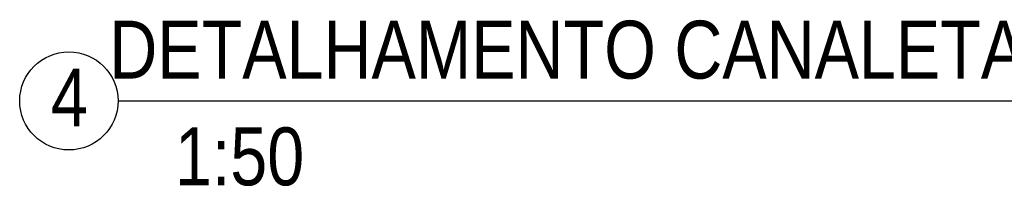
# Model space of a CAD drawing. Header units: metres. Extents: x 1291 to 1934, y 203 to 622.
# Tile 32 of 39: x 1888.12 to 1902.97, y 501.96 to 504.48. Entities that reach past the tile are written whole.
import ezdxf

# ---------------------------------------------------------------- set-up
doc = ezdxf.new("R2010")
doc.units = ezdxf.units.M
doc.layers.add('COBOGO', color=250, linetype='Continuous')
doc.layers.add('Texto', color=7, linetype='Continuous', lineweight=9)
doc.styles.add('ARIAL', font='swissc.ttf')

msp = doc.modelspace()

# ---------------------------------------------------------------- linework, layer by layer
at = {"layer": 'COBOGO', "color": 0}
msp.add_line((1889.59876, 503.25146), (1903.23205, 503.25146), dxfattribs=at)
msp.add_circle((1888.85695, 503.25146), 0.74181, dxfattribs=at)

# ---------------------------------------------------------------- texts
at = {"layer": 'Texto', "color": 0, "attachment_point": 1, "style": 'ARIAL'}
for s, insert, char_height, width in [('\\pxqc;DETALHAMENTO CANALETA', (1888.27057, 504.46459), 0.8754762, 16.2111371), ('\\pxqc;4', (1888.44993, 503.74136), 0.875476, 0.8283849), ('\\pxqc,tc5; 1:50', (1889.62018, 502.85059), 0.8754762, 3.3436256)]:
    msp.add_mtext(s, dxfattribs=dict(at, insert=insert, char_height=char_height, width=width))

doc.saveas('drawing.dxf')
